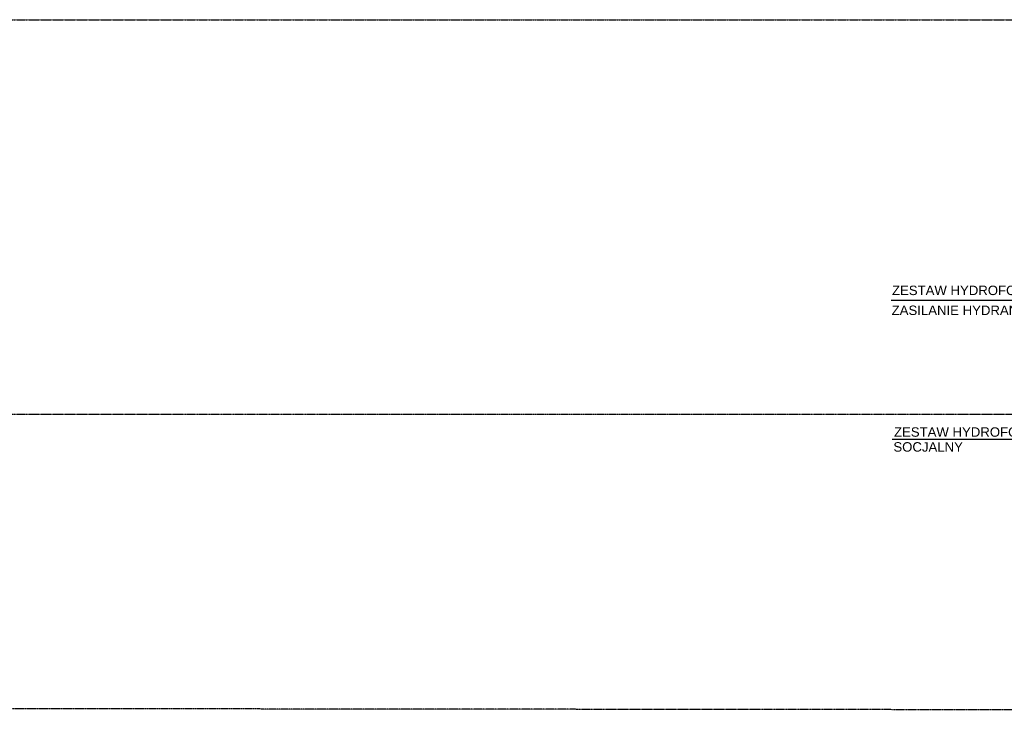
# Model space of a CAD drawing. Header units: inches. Extents: x -145354 to -97635, y 38777 to 78670.
# Tile 20 of 231: x -141016 to -139867, y 40814 to 41621. Entities that reach past the tile are written whole.
import ezdxf

# ---------------------------------------------------------------- set-up
doc = ezdxf.new("R2010")
doc.units = ezdxf.units.IN
doc.header["$MEASUREMENT"] = 0
doc.linetypes.add('CENTER', pattern=[2, 1.25, -0.25, 0.25, -0.25])
for name, color, linetype in [('Cieniutko', 8, 'Continuous'), ('Ins-wod', 152, 'Continuous'), ('Os-osie glowne', 8, 'CENTER')]:
    doc.layers.add(name, color=color, linetype=linetype)
doc.styles.add('TYTUL2', font='ARIAL.TTF')

msp = doc.modelspace()

# ---------------------------------------------------------------- linework, layer by layer
at = {"layer": 'Cieniutko', "extrusion": (0, 0, -1)}
for p, q in [((-139792.47, 41293.51), (-139998.95, 41293.51)), ((-139792.47, 41131.35), (-139997.95, 41131.35))]:
    msp.add_line(p, q, dxfattribs=at)
at = {"layer": 'Os-osie glowne'}
msp.add_line((-138190.25, 40814.38), (-143378.77, 40819.86), dxfattribs=at)
for points in [[(-143378.77, 41621.16), (-138190.25, 41621.16)], [(-143378.77, 41161.16), (-138190.25, 41161.16)]]:
    msp.add_lwpolyline(points, dxfattribs=at)

# ---------------------------------------------------------------- texts
at = {"layer": 'Ins-wod', "style": 'TYTUL2'}
for s, p in [('ZESTAW HYDROFOROWY ', (-139998.02, 41299.92)), ('ZASILANIE HYDRANTÓW PPOŻ', (-139998.42, 41276.67)), ('ZESTAW HYDROFOROWY ', (-139995.67, 41134.67)), ('SOCJALNY', (-139996.39, 41117.3))]:
    msp.add_text(s, height=11, dxfattribs=at).set_placement(p)

doc.saveas('drawing.dxf')
